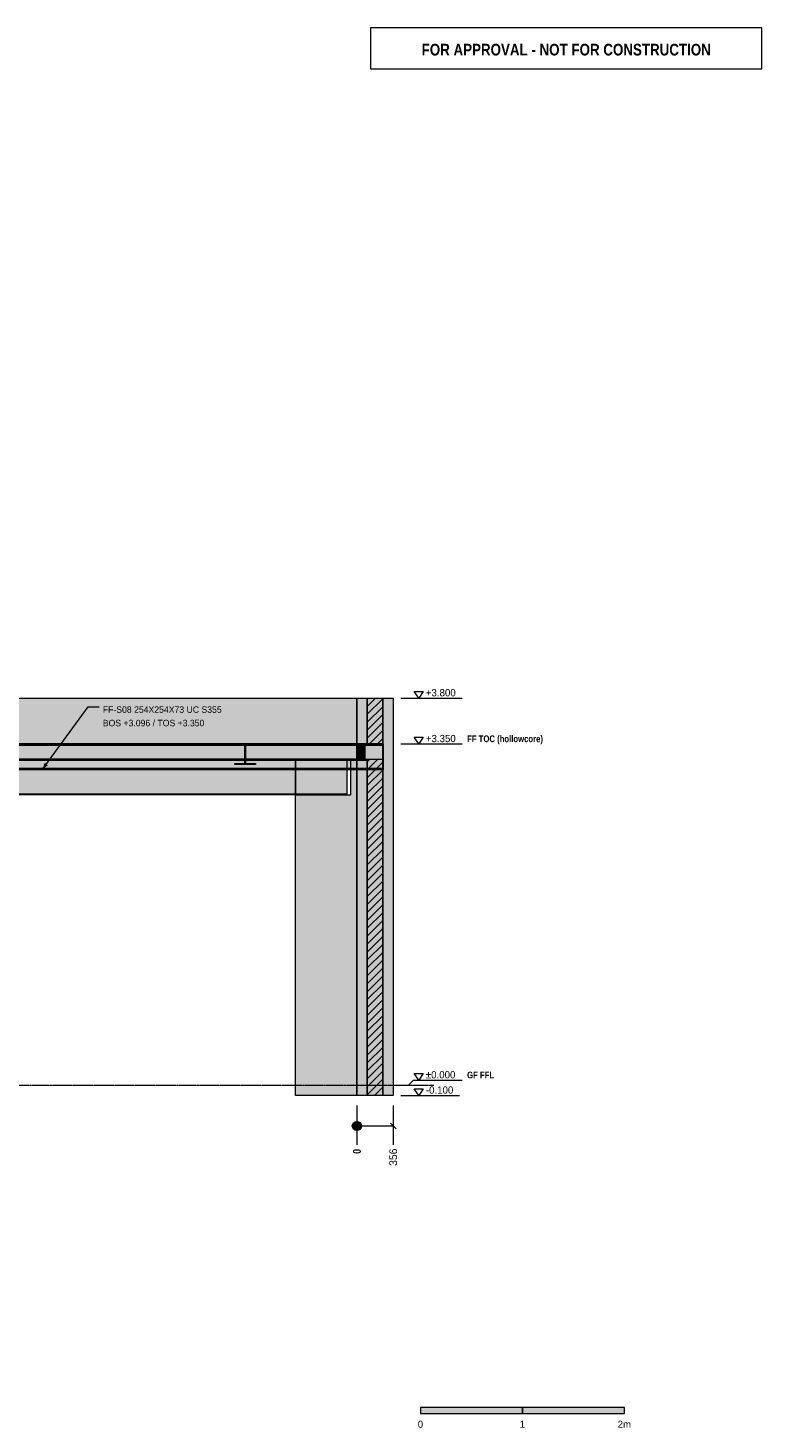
# Model space of a CAD drawing. Header units: millimetres. Extents: x 22145 to 35995, y -3365 to 10377.
# Tile 2 of 2: x 28797 to 35995, y -3365 to 10377. Entities that reach past the tile are written whole.
import ezdxf
from ezdxf.enums import TextEntityAlignment as Align

# ---------------------------------------------------------------- set-up
doc = ezdxf.new("R2010")
doc.units = ezdxf.units.MM
doc.linetypes.add('DASHED', pattern=[1.524, 1.27, -0.254])
for name, color, linetype in [('FILL-C_BDBDBF', 7, 'Continuous'), ('FILL-EPS', 7, 'Continuous'), ('FILL-INK', 7, 'Continuous'), ('FILL-STEEL', 7, 'Continuous'), ('FILL-WHITE', 7, 'Continuous'), ('LINE-CORE', 7, 'Continuous'), ('LINE-INK', 7, 'Continuous'), ('LINE-RED', 7, 'Continuous'), ('LINE-STEEL-DASH', 7, 'DASHED'), ('LINE-STEEL_GREY', 7, 'Continuous'), ('TEXT-INK', 7, 'Continuous'), ('TEXT-RED', 7, 'Continuous'), ('TEXT-STEEL', 7, 'Continuous')]:
    doc.layers.add(name, color=color, linetype=linetype)
doc.styles.add('OpenSansCondensed-Bold', font='OpenSansCondensed-Bold.ttf')

msp = doc.modelspace()

# ---------------------------------------------------------------- hatches: boundary and pattern name
at = {"layer": 'FILL-C_BDBDBF', "true_color": 0xbdbdbf}
h = msp.add_hatch(color=9, dxfattribs=at)
h.dxf.hatch_style = 1
h.paths.add_polyline_path([(32276, 3268), (32276, 3351), (32138, 3351), (32124, 3351), (32124, 3800), (32215, 3800), (32276, 3800), (32276, -100), (32185, -100), (32124, -100), (32124, 3199), (32161, 3199), (32276, 3199)])
at = {"layer": 'FILL-EPS', "true_color": 0xccffff}
h = msp.add_hatch(color=7, dxfattribs=at)
h.dxf.hatch_style = 1
h.paths.add_polyline_path([(32022, 3555), (32022, 3800), (32124, 3800), (32124, 3351), (32022, 3351)])
h = msp.add_hatch(color=7, dxfattribs=at)
h.dxf.hatch_style = 1
h.paths.add_polyline_path([(32378, 2013), (32378, -100), (32276, -100), (32276, 3800), (32378, 3800)])
h = msp.add_hatch(color=7, dxfattribs=at)
h.dxf.hatch_style = 1
h.paths.add_polyline_path([(32022, 1703), (32022, 3199), (32124, 3199), (32124, -100), (32022, -100)])
at = {"layer": 'FILL-INK', "true_color": 0x1a1a1f}
h = msp.add_hatch(color=250, dxfattribs=at)
h.dxf.hatch_style = 1
h.paths.add_polyline_path([(28935, 3096), (28961, 3164), (28992, 3141)])
at = {"layer": 'FILL-INK', "true_color": 0x14141a}
h = msp.add_hatch(color=250, dxfattribs=at)
h.dxf.hatch_style = 1
h.paths.add_polyline_path([(32645, -3223), (33645, -3223), (33645, -3163), (32645, -3163)])
at = {"layer": 'FILL-STEEL', "true_color": 0x0d2973}
h = msp.add_hatch(color=166, dxfattribs=at)
h.dxf.hatch_style = 1
h.paths.add_polyline_path([(25582, 3110), (25582, 3110), (25582, 3319), (25582, 3327), (25586, 3327), (25695, 3327), (25695, 3328), (25695, 3336), (25695, 3336), (25695, 3350), (28883, 3350), (32278, 3350), (32278, 3343), (32278, 3336), (32278, 3336), (32278, 3118), (32278, 3110), (32278, 3110), (32278, 3096), (29090, 3096), (25695, 3096), (25640, 3096), (25582, 3096), (25582, 3103)])
at = {"layer": 'FILL-WHITE', "true_color": 0xffffff}
h = msp.add_hatch(color=7, dxfattribs=at)
h.dxf.hatch_style = 1
h.paths.add_polyline_path([(32022, 3800), (32022, -100), (31421, -100), (31421, 2849), (31962, 2849), (31962, 3200), (25753, 3200), (25753, -100), (25753, -100), (25753, -100), (25746, -100), (25746, 2849), (25748, 2849), (25748, 3200), (25746, 3200), (25746, 3800)])
h = msp.add_hatch(color=7, dxfattribs=at)
h.dxf.hatch_style = 1
h.paths.add_polyline_path([(25746, 3800), (32022, 3800), (32022, 3351), (25746, 3351)])
h = msp.add_hatch(color=7, dxfattribs=at)
h.dxf.hatch_style = 1
h.paths.add_polyline_path([(29515, 3475), (30756, 3475), (30756, 3745), (29515, 3745)])
h = msp.add_hatch(color=7, dxfattribs=at)
h.dxf.hatch_style = 1
h.paths.add_polyline_path([(32378, 3800), (32378, -100), (32022, -100), (32022, 3800)])
h = msp.add_hatch(color=7, dxfattribs=at)
h.dxf.hatch_style = 1
h.paths.add_polyline_path([(32022, 3351), (32022, 3351), (32022, 3800), (32022, 3800), (32022, 3800), (32022, 3800), (32378, 3800), (32378, -100), (32022, -100), (32022, -102), (32022, -102), (32022, -102), (32022, -102), (32022, 3199), (32022, 3199), (32100, 3199), (32100, 3351), (32022, 3351), (32022, 3351)])
h = msp.add_hatch(color=7, dxfattribs=at)
h.dxf.hatch_style = 1
h.paths.add_polyline_path([(32378, 3800), (32378, -100), (32022, -100), (32022, 3199), (32276, 3199), (32276, 3351), (32022, 3351), (32022, 3800)])
h = msp.add_hatch(color=7, dxfattribs=at)
h.dxf.hatch_style = 1
h.paths.add_polyline_path([(25582, 3327), (25695, 3327), (25695, 3336), (32278, 3336), (32278, 3110), (25695, 3110), (25582, 3110)])
h = msp.add_hatch(color=7, dxfattribs=at)
h.dxf.hatch_style = 1
h.paths.add_polyline_path([(25583, 3322), (25689, 3322), (25689, 3336), (32278, 3336), (32278, 3110), (25689, 3110), (25583, 3110)])
h = msp.add_hatch(color=7, dxfattribs=at)
h.dxf.hatch_style = 1
h.paths.add_polyline_path([(25689, 3322), (25689, 3336), (32278, 3336), (32278, 3110), (25689, 3110), (25583, 3110), (25583, 3322)])
h = msp.add_hatch(color=7, dxfattribs=at)
h.dxf.hatch_style = 1
h.paths.add_polyline_path([(25689, 3336), (25689, 3350), (32278, 3350), (32278, 3350), (32278, 3350), (32278, 3336), (25689, 3336), (25689, 3336)])
h = msp.add_hatch(color=7, dxfattribs=at)
h.dxf.hatch_style = 1
h.paths.add_polyline_path([(32278, 3350), (32278, 3336), (32278, 3336), (25689, 3336), (25689, 3350), (25689, 3350)])
h = msp.add_hatch(color=7, dxfattribs=at)
h.dxf.hatch_style = 1
h.paths.add_polyline_path([(25695, 3336), (25695, 3350), (32278, 3350), (32278, 3350), (32278, 3350), (32278, 3336), (25695, 3336), (25695, 3336)])
h = msp.add_hatch(color=7, dxfattribs=at)
h.dxf.hatch_style = 1
h.paths.add_polyline_path([(25748, 3200), (25746, 3200), (25746, 3351), (32022, 3351), (32022, 3351), (32023, 3351), (32024, 3352), (32024, 3352), (32024, 3351), (32024, 3351), (32022, 3351), (32022, 3199), (31962, 3199), (31962, 3200), (25753, 3200), (25753, 3199), (25748, 3199)])
h = msp.add_hatch(color=7, dxfattribs=at)
h.dxf.hatch_style = 1
h.paths.add_polyline_path([(30824, 3350), (30824, 3350), (30825, 3350), (30825, 3350), (31029, 3350), (31029, 3339), (30931, 3339), (30931, 3324), (30931, 3158), (31029, 3158), (31029, 3147), (30825, 3147), (30825, 3158), (30923, 3158), (30923, 3339), (30825, 3339), (30825, 3350), (30824, 3350)])
h = msp.add_hatch(color=7, dxfattribs=at)
h.dxf.hatch_style = 1
h.paths.add_polyline_path([(30825, 3158), (30923, 3158), (30923, 3324), (30923, 3339), (30825, 3339), (30825, 3350), (31029, 3350), (31029, 3339), (30931, 3339), (30931, 3158), (31029, 3158), (31029, 3147), (30825, 3147)])
h = msp.add_hatch(color=7, dxfattribs=at)
h.dxf.hatch_style = 1
h.paths.add_polyline_path([(30825, 3158), (30923, 3158), (30923, 3324), (30931, 3324), (30931, 3158), (31029, 3158), (31029, 3147), (30825, 3147)])
h = msp.add_hatch(color=7, dxfattribs=at)
h.dxf.hatch_style = 1
h.paths.add_polyline_path([(30923, 3158), (30923, 3324), (30931, 3324), (30931, 3158), (31029, 3158), (31029, 3147), (30825, 3147), (30825, 3158)])
h = msp.add_hatch(color=7, dxfattribs=at)
h.dxf.hatch_style = 1
h.paths.add_polyline_path([(31030, 3350), (31030, 3350), (31030, 3350), (31030, 3350), (31029, 3350)])
h = msp.add_hatch(color=7, dxfattribs=at)
h.dxf.hatch_style = 1
h.paths.add_polyline_path([(32022, 3351), (32100, 3351), (32100, 3199), (32022, 3199)])
h = msp.add_hatch(color=7, dxfattribs=at)
h.dxf.hatch_style = 1
h.paths.add_polyline_path([(25583, 2858), (25583, 3172), (25689, 3172), (25689, 3190), (31922, 3190), (31922, 2858), (25689, 2858)])
h = msp.add_hatch(color=7, dxfattribs=at)
h.dxf.hatch_style = 1
h.paths.add_polyline_path([(25689, 3172), (25689, 3190), (31922, 3190), (31922, 2858), (25689, 2858), (25583, 2858), (25583, 3172)])
h = msp.add_hatch(color=7, dxfattribs=at)
h.dxf.hatch_style = 1
h.paths.add_polyline_path([(25689, 3190), (25689, 3200), (31922, 3200), (31922, 3200), (31922, 3200), (31922, 3190), (25689, 3190), (25689, 3190)])
h = msp.add_hatch(color=7, dxfattribs=at)
h.dxf.hatch_style = 1
h.paths.add_polyline_path([(31922, 3200), (31922, 3190), (31922, 3190), (25689, 3190), (25689, 3200), (25689, 3200)])
h = msp.add_hatch(color=7, dxfattribs=at)
h.dxf.hatch_style = 1
h.paths.add_polyline_path([(25750, 3200), (32124, 3200), (32124, 3190), (25750, 3190)])
h = msp.add_hatch(color=7, dxfattribs=at)
h.dxf.hatch_style = 1
h.paths.add_polyline_path([(32124, 3200), (32124, 3100), (25750, 3100), (25750, 3200)])
h = msp.add_hatch(color=7, dxfattribs=at)
h.dxf.hatch_style = 1
h.paths.add_polyline_path([(25750, 3190), (32124, 3190), (32124, 3100), (25750, 3100)])
h = msp.add_hatch(color=7, dxfattribs=at)
h.dxf.hatch_style = 1
h.paths.add_polyline_path([(31421, 3199), (31421, 3199), (31421, 3199), (31421, 3199), (31421, 3199), (31421, 2849), (31962, 2849), (31962, 3199), (32022, 3199), (32022, -100), (31421, -100)])
h = msp.add_hatch(color=7, dxfattribs=at)
h.dxf.hatch_style = 1
h.paths.add_polyline_path([(25582, 3110), (25695, 3110), (32278, 3110), (32278, 3110), (32278, 3110), (32278, 3096), (25695, 3096), (25582, 3096)])
h = msp.add_hatch(color=7, dxfattribs=at)
h.dxf.hatch_style = 1
h.paths.add_polyline_path([(25583, 3110), (25689, 3110), (32278, 3110), (32278, 3110), (32278, 3110), (32278, 3096), (25689, 3096), (25583, 3096)])
h = msp.add_hatch(color=7, dxfattribs=at)
h.dxf.hatch_style = 1
h.paths.add_polyline_path([(32278, 3110), (32278, 3096), (32278, 3096), (25689, 3096), (25583, 3096), (25583, 3110)])
h = msp.add_hatch(color=7, dxfattribs=at)
h.dxf.hatch_style = 1
h.paths.add_polyline_path([(25583, 2858), (25689, 2858), (31922, 2858), (31922, 2858), (31922, 2858), (31922, 2849), (25689, 2849), (25583, 2849)])
h = msp.add_hatch(color=7, dxfattribs=at)
h.dxf.hatch_style = 1
h.paths.add_polyline_path([(25583, 2858), (31922, 2858), (31922, 2849), (31922, 2849), (25689, 2849), (25583, 2849)])
h = msp.add_hatch(color=7, dxfattribs=at)
h.dxf.hatch_style = 1
h.paths.add_polyline_path([(31421, -100), (31421, -100), (31421, -100)])
h = msp.add_hatch(color=7, dxfattribs=at)
h.dxf.hatch_style = 1
h.paths.add_polyline_path([(32067, -400), (32065, -388), (32061, -377), (32054, -368), (32044, -361), (32034, -357), (32022, -355), (32010, -357), (32000, -361), (31990, -368), (31983, -377), (31979, -388), (31977, -400), (31979, -412), (31983, -423), (31990, -432), (32000, -439), (32010, -443), (32022, -445), (32034, -443), (32044, -439), (32054, -432), (32061, -423), (32065, -412)])
h = msp.add_hatch(color=7, dxfattribs=at)
h.dxf.hatch_style = 1
h.paths.add_polyline_path([(33645, -3223), (34645, -3223), (34645, -3163), (33645, -3163)])

# ---------------------------------------------------------------- linework, layer by layer
at = {"layer": 'LINE-CORE', "lineweight": 5}
for points in [[(32022, 3800), (32022, -100), (31421, -100), (31421, 2849), (31962, 2849), (31962, 3200), (25753, 3200), (25753, -100), (25753, -100), (25753, -100), (25746, -100), (25746, 2849), (25748, 2849), (25748, 3200), (25746, 3200), (25746, 3800)], [(25746, 3800), (32022, 3800), (32022, 3351), (25746, 3351)], [(32378, 3800), (32378, -100), (32022, -100), (32022, 3800)], [(32022, 3351), (32022, 3351), (32022, 3800), (32022, 3800), (32022, 3800), (32022, 3800), (32378, 3800), (32378, -100), (32022, -100), (32022, -102), (32022, -102), (32022, -102), (32022, -102), (32022, 3199), (32022, 3199), (32100, 3199), (32100, 3351), (32022, 3351), (32022, 3351)], [(32378, 3800), (32378, -100), (32022, -100), (32022, 3199), (32276, 3199), (32276, 3351), (32022, 3351), (32022, 3800)], [(25582, 3327), (25695, 3327), (25695, 3336), (32278, 3336), (32278, 3110), (25695, 3110), (25582, 3110)], [(25583, 3322), (25689, 3322), (25689, 3336), (32278, 3336), (32278, 3110), (25689, 3110), (25689, 3110), (25583, 3110)], [(25689, 3322), (25689, 3336), (32278, 3336), (32278, 3110), (25689, 3110), (25583, 3110), (25583, 3322)], [(25689, 3336), (25689, 3350), (32278, 3350), (32278, 3350), (32278, 3350), (32278, 3350), (32278, 3336), (25689, 3336), (25689, 3336), (25689, 3336)], [(32278, 3350), (32278, 3336), (32278, 3336), (25689, 3336), (25689, 3350), (25689, 3350)], [(25695, 3336), (25695, 3350), (32278, 3350), (32278, 3350), (32278, 3350), (32278, 3350), (32278, 3336), (25695, 3336), (25695, 3336), (25695, 3336)], [(25748, 3200), (25746, 3200), (25746, 3351), (25746, 3351), (32022, 3351), (32022, 3351), (32023, 3351), (32024, 3352), (32024, 3352), (32024, 3351), (32024, 3351), (32022, 3351), (32022, 3199), (31962, 3199), (31962, 3200), (25753, 3200), (25753, 3199), (25748, 3199)], [(30824, 3350), (30824, 3350), (30825, 3350), (30825, 3350), (31029, 3350), (31029, 3339), (30931, 3339), (30931, 3324), (30931, 3324), (30931, 3158), (31029, 3158), (31029, 3147), (30825, 3147), (30825, 3158), (30923, 3158), (30923, 3339), (30825, 3339), (30825, 3350), (30824, 3350)], [(30825, 3158), (30923, 3158), (30923, 3324), (30923, 3339), (30825, 3339), (30825, 3350), (31029, 3350), (31029, 3339), (30931, 3339), (30931, 3158), (31029, 3158), (31029, 3147), (30825, 3147)], [(30825, 3158), (30923, 3158), (30923, 3324), (30931, 3324), (30931, 3324), (30931, 3158), (31029, 3158), (31029, 3147), (30825, 3147)], [(30923, 3158), (30923, 3324), (30923, 3324), (30931, 3324), (30931, 3158), (31029, 3158), (31029, 3147), (30825, 3147), (30825, 3158)], [(31030, 3350), (31030, 3350), (31030, 3350), (31030, 3350), (31029, 3350)], [(32022, 3351), (32100, 3351), (32100, 3199), (32022, 3199)], [(25583, 2858), (25583, 3172), (25689, 3172), (25689, 3190), (31922, 3190), (31922, 2858), (25689, 2858), (25583, 2858)], [(25689, 3172), (25689, 3190), (31922, 3190), (31922, 2858), (25689, 2858), (25583, 2858), (25583, 3172), (25583, 3172)], [(25689, 3190), (25689, 3200), (31922, 3200), (31922, 3200), (31922, 3200), (31922, 3200), (31922, 3190), (25689, 3190), (25689, 3190), (25689, 3190)], [(31922, 3200), (31922, 3190), (31922, 3190), (25689, 3190), (25689, 3200), (25689, 3200)], [(25750, 3200), (32124, 3200), (32124, 3200), (32124, 3190), (25750, 3190), (25750, 3190)], [(32124, 3200), (32124, 3100), (25750, 3100), (25750, 3200)], [(25750, 3190), (32124, 3190), (32124, 3100), (25750, 3100)], [(31421, 3199), (31421, 3199), (31421, 3199), (31421, 3199), (31421, 3199), (31421, 2849), (31962, 2849), (31962, 3199), (32022, 3199), (32022, -100), (32022, -100), (31421, -100)], [(25582, 3110), (25695, 3110), (32278, 3110), (32278, 3110), (32278, 3110), (32278, 3110), (32278, 3096), (25695, 3096), (25695, 3096), (25582, 3096)], [(25583, 3110), (25689, 3110), (32278, 3110), (32278, 3110), (32278, 3110), (32278, 3110), (32278, 3096), (25689, 3096), (25689, 3096), (25583, 3096)], [(32278, 3110), (32278, 3096), (32278, 3096), (25689, 3096), (25583, 3096), (25583, 3110)], [(25583, 2858), (25689, 2858), (31922, 2858), (31922, 2858), (31922, 2858), (31922, 2858), (31922, 2849), (25689, 2849), (25689, 2849), (25583, 2849)], [(25583, 2858), (31922, 2858), (31922, 2849), (31922, 2849), (25689, 2849), (25583, 2849)], [(31421, -100), (31421, -100), (31421, -100)]]:
    msp.add_lwpolyline(points, close=True, dxfattribs=at)
at = {"layer": 'LINE-INK', "lineweight": 5}
for p, q in [((28935, 3096), (29385, 3715)), ((29385, 3715), (29495, 3715)), ((32453, 3800), (32528, 3800)), ((32528, 3800), (32578, 3800)), ((32578, 3800), (33053, 3800)), ((32453, 3350), (32528, 3350)), ((32528, 3350), (32578, 3350)), ((32578, 3350), (33053, 3350)), ((32453, 0), (32528, 0)), ((32528, 0), (32578, 50)), ((32578, 50), (33053, 50)), ((32453, -100), (32528, -100)), ((32528, -100), (32578, -100)), ((32578, -100), (33028, -100)), ((32022, -200), (32022, -475)), ((32378, -200), (32378, -475)), ((32022, -400), (32378, -400)), ((32350, -372), (32406, -428)), ((32022, -475), (32022, -541)), ((32022, -541), (32022, -585)), ((32378, -475), (32378, -541)), ((32378, -541), (32378, -585))]:
    msp.add_line(p, q, dxfattribs=at)
for points in [[(32628, 3800), (32583, 3865), (32673, 3865)], [(32022, 3555), (32022, 3800), (32124, 3800), (32124, 3351), (32022, 3351)], [(32124, 3199), (32161, 3199), (32276, 3199), (32276, 3268), (32276, 3351), (32138, 3351), (32124, 3351), (32022, 3351), (32022, 3555), (32022, 3800), (32124, 3800), (32215, 3800), (32276, 3800), (32378, 3800), (32378, 2013), (32378, -100), (32276, -100), (32185, -100), (32124, -100), (32022, -100), (32022, 1703), (32022, 3199)], [(32276, 3268), (32276, 3351), (32138, 3351), (32124, 3351), (32124, 3800), (32215, 3800), (32276, 3800), (32276, -100), (32185, -100), (32124, -100), (32124, 3199), (32161, 3199), (32276, 3199)], [(32378, 2013), (32378, -100), (32276, -100), (32276, 3800), (32378, 3800)], [(25582, 3110), (25582, 3110), (25582, 3319), (25582, 3327), (25586, 3327), (25695, 3327), (25695, 3328), (25695, 3336), (25695, 3336), (25695, 3350), (28883, 3350), (32278, 3350), (32278, 3343), (32278, 3336), (32278, 3336), (32278, 3118), (32278, 3110), (32278, 3110), (32278, 3096), (29090, 3096), (25695, 3096), (25640, 3096), (25582, 3096), (25582, 3103)], [(32628, 3350), (32583, 3415), (32673, 3415)], [(32022, 1703), (32022, 3199), (32124, 3199), (32124, -100), (32022, -100)], [(32628, 50), (32583, 115), (32673, 115)], [(32628, -100), (32583, -35), (32673, -35)], [(32645, -3223), (33645, -3223), (33645, -3163), (32645, -3163)], [(33645, -3223), (34645, -3223), (34645, -3163), (33645, -3163)]]:
    msp.add_lwpolyline(points, close=True, dxfattribs=at)
msp.add_circle((32022, -400), 45, dxfattribs=at)
at = {"layer": 'LINE-RED', "lineweight": 5}
msp.add_lwpolyline([(32155, 9977), (35995, 9977), (35995, 10377), (32155, 10377)], close=True, dxfattribs=at)
at = {"layer": 'LINE-STEEL-DASH', "lineweight": 5}
msp.add_line((24274, 0), (32778, 0), dxfattribs=at)
at = {"layer": 'LINE-STEEL_GREY', "lineweight": 5}
for p, q in [((32124, 3718), (32206, 3800)), ((32124, 3796), (32128, 3800)), ((32124, 3641), (32276, 3793)), ((32124, 3563), (32276, 3715)), ((32124, 3485), (32276, 3637)), ((32124, 3407), (32276, 3560)), ((32146, 3351), (32276, 3482)), ((32224, 3351), (32276, 3404)), ((32276, 3326), (32276, 3326)), ((32124, 3096), (32227, 3199)), ((32124, 3174), (32149, 3199)), ((32124, 3018), (32276, 3171)), ((32276, 3248), (32276, 3248)), ((32124, 2941), (32276, 3093)), ((32124, 2863), (32276, 3015)), ((32124, 2785), (32276, 2937)), ((32124, 2707), (32276, 2860)), ((32124, 2629), (32276, 2782)), ((32124, 2552), (32276, 2704)), ((32124, 2474), (32276, 2626)), ((32124, 2396), (32276, 2548)), ((32124, 2318), (32276, 2471)), ((32124, 2240), (32276, 2393)), ((32124, 2163), (32276, 2315)), ((32124, 2085), (32276, 2237)), ((32124, 2007), (32276, 2160)), ((32124, 1929), (32276, 2082)), ((32124, 1852), (32276, 2004)), ((32124, 1774), (32276, 1926)), ((32124, 1696), (32276, 1848)), ((32124, 1618), (32276, 1771)), ((32124, 1540), (32276, 1693)), ((32124, 1463), (32276, 1615)), ((32124, 1385), (32276, 1537)), ((32124, 1307), (32276, 1460)), ((32124, 1229), (32276, 1382)), ((32124, 1152), (32276, 1304)), ((32124, 1074), (32276, 1226)), ((32124, 996), (32276, 1148)), ((32124, 918), (32276, 1071)), ((32124, 840), (32276, 993)), ((32124, 763), (32276, 915)), ((32124, 685), (32276, 837)), ((32124, 607), (32276, 759)), ((32124, 529), (32276, 682)), ((32124, 452), (32276, 604)), ((32124, 374), (32276, 526)), ((32124, 296), (32276, 448)), ((32124, 218), (32276, 371)), ((32124, 140), (32276, 293)), ((32124, 63), (32276, 215)), ((32124, -15), (32276, 137)), ((32124, -93), (32276, 59)), ((32195, -100), (32276, -18)), ((32273, -100), (32276, -96))]:
    msp.add_line(p, q, dxfattribs=at)

# ---------------------------------------------------------------- texts
at = {"layer": 'TEXT-INK'}
for s, height, p in [('+3.800', 71.1, (32698, 3817)), ('FF-S08 254X254X73 UC S355', 63.5, (29530, 3655)), ('BOS +3.096 / TOS +3.350', 63.5, (29530, 3523)), ('+3.350', 71.1, (32698, 3367)), ('±0.000', 71.1, (32698, 67)), ('-0.100', 71.1, (32698, -83))]:
    msp.add_text(s, height=height, dxfattribs=at).set_placement(p)
at = {"layer": 'TEXT-INK', "style": 'OpenSansCondensed-Bold'}
msp.add_text('0', height=76.2, rotation=90, dxfattribs=at).set_placement((32060, -674))
at = {"layer": 'TEXT-INK'}
msp.add_text('356', height=76.2, rotation=90, dxfattribs=at).set_placement((32416, -792))
for s, p in [('0', (32645, -3363)), ('1', (33645, -3363)), ('2m', (34645, -3363))]:
    msp.add_text(s, height=69.8, dxfattribs=at).set_placement(p, align=Align.CENTER)
at = {"layer": 'TEXT-RED', "style": 'OpenSansCondensed-Bold'}
msp.add_text('FOR APPROVAL - NOT FOR CONSTRUCTION', height=114.3, dxfattribs=at).set_placement((34075, 10107), align=Align.CENTER)
at = {"layer": 'TEXT-STEEL', "style": 'OpenSansCondensed-Bold'}
for s, height, p in [('FF TOC (hollowcore)', 66.04, (33103, 3367)), ('GF FFL', 66, (33103, 67))]:
    msp.add_text(s, height=height, dxfattribs=at).set_placement(p)

doc.saveas('drawing.dxf')
